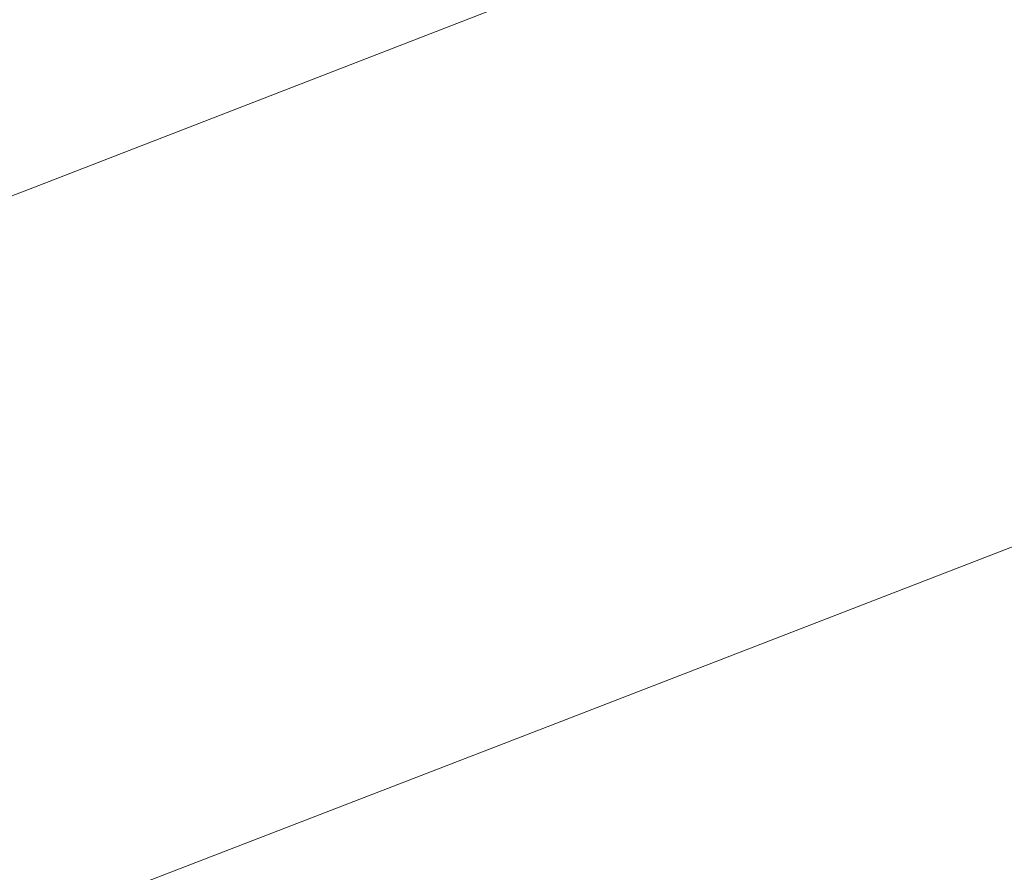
# Model space of a CAD drawing. Extents: x 1620613 to 1693141, y 557269 to 607790.
# Tile 77 of 256: x 1620782.1 to 1620783.53, y 607291.72 to 607292.96. Entities that reach past the tile are written whole.
import ezdxf

# ---------------------------------------------------------------- set-up
doc = ezdxf.new("R2010")
doc.units = 0
doc.header["$LTSCALE"] = 10
doc.header["$MEASUREMENT"] = 0
doc.linetypes.add('DGN Style 2', pattern=[7.346996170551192, 4.408197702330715, -2.938798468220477])
doc.linetypes.add('DGN Style 3', pattern=[10.28579463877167, 7.346996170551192, -2.938798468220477])
doc.layers.add('DT_X_Contour_Minor', color=136, linetype='DGN Style 3', lineweight=0)
doc.layers.add('SV_X_Top_of_Bank', color=97, linetype='DGN Style 2', lineweight=0)

# ---------------------------------------------------------------- blocks, each defined once
blk = doc.blocks.new('*U1004')
at = {"layer": 'DT_X_Contour_Minor', "transparency": 33554559, "flags": 128}
for points, elevation in [([(-12.97496903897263, 53.37573901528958), (-18.23852390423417, 49.62931276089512), (-19.27099995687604, 48.89497000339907), (-20.11261888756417, 48.29755298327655), (-20.76338069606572, 47.83706170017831), (-21.22328538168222, 47.51349615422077), (-22.19522171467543, 46.83322234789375), (-22.74166912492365, 46.39068553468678), (-23.65205910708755, 45.57328044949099), (-24.92639166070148, 44.38100709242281), (-26.56466678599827, 42.81386546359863), (-31.41865721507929, 38.13499675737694), (-33.06481164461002, 36.56212443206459), (-34.36278211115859, 35.35265898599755), (-35.31256861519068, 34.50660041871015), (-35.91417115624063, 34.02394873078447), (-37.05419931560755, 33.22142006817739), (-37.44686802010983, 32.9528959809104), (-37.76985301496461, 32.7492202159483), (-38.02315429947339, 32.6103927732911), (-38.20677187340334, 32.53641365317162), (-38.60350712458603, 32.42560042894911), (-38.78020298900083, 32.35138943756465), (-39.0127391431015, 32.21186638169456), (-39.30111558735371, 32.00703126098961), (-39.64533232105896, 31.73688407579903), (-40.63769733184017, 30.92940882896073), (-41.02660875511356, 30.65951587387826), (-41.44906926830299, 30.45544344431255), (-41.90507887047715, 30.31719153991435), (-42.39463756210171, 30.24476016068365), (-43.74485952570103, 30.13937051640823), (-44.25464801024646, 30.10434035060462), (-44.7713469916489, 30.07829208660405), (-45.2949564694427, 30.06122572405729), (-45.82547644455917, 30.05314126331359), (-48.31736081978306, 30.03637154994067), (-50.71730723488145, 29.00671070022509), (-51.34218582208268, 28.73839608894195), (-52.18827312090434, 28.37473547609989), (-53.25556913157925, 27.91572886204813), (-54.54407385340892, 27.36137624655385), (-58.27503139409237, 25.75597460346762), (-59.63144519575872, 25.16984402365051), (-60.90246844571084, 24.61550351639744), (-62.08810114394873, 24.09295308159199), (-63.18834329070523, 23.60219271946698), (-66.00846827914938, 22.33588518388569), (-67.12218662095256, 21.83661336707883), (-68.34824790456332, 21.28852856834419), (-69.68665212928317, 20.6916307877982), (-71.13739929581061, 20.04592002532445), (-75.15584899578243, 18.25894068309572), (-76.6348157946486, 17.60056028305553), (-78.05787891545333, 16.96565358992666), (-79.42503835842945, 16.35422060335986), (-80.73629412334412, 15.7662613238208), (-84.15843792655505, 14.22966818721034), (-85.416614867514, 13.66403341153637), (-86.62453783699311, 13.11957393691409), (-87.78220683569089, 12.59628976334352), (-88.88962186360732, 12.09418089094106), (-91.77572330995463, 10.78345763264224), (-92.85674899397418, 10.29300645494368), (-93.93524996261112, 9.804695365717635), (-95.01122621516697, 9.31852436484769), (-96.08467775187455, 8.83449345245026), (-98.94384889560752, 7.546597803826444), (-99.9229301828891, 7.105634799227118), (-100.7157956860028, 6.74866752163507), (-101.32244540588, 6.475695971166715), (-101.7428793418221, 6.286720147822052), (-102.6157487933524, 5.894778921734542), (-102.9645121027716, 5.736403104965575), (-103.3561499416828, 5.555231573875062), (-103.7906623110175, 5.351264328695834), (-104.2680492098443, 5.124501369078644), (-105.5982469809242, 4.489405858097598), (-106.0508482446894, 4.273533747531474), (-106.4110037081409, 4.102239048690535), (-106.6787133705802, 3.975521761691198), (-106.8539772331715, 3.893381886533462), (-107.1980864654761, 3.7337787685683), (-107.3863440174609, 3.647221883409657), (-107.6930347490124, 3.507253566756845), (-108.1181586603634, 3.313873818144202), (-108.661715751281, 3.067082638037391), (-110.7965216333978, 2.098481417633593), (-111.1732024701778, 1.927646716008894), (-111.399154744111, 1.825253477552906), (-111.4743784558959, 1.791301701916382), (-111.4740036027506, 1.792018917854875), (-111.47424429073, 1.79208132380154), (-111.4752474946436, 1.791730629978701), (-111.4770132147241, 1.790966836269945), (-111.4898997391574, 1.784883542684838), (-111.4918796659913, 1.783998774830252), (-111.4932398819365, 1.783446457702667), (-111.4939803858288, 1.783226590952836), (-111.4951287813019, 1.783083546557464), (-111.4958629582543, 1.782857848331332), (-111.4972041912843, 1.782288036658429), (-111.4991524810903, 1.781374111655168), (-111.5017078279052, 1.780116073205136), (-111.5093314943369, 1.776302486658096), (-111.5127833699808, 1.774572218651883), (-111.5174212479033, 1.772241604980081), (-111.523245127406, 1.76931064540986), (-111.5302550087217, 1.765779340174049), (-111.5657351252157, 1.747899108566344), (-111.6409026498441, 1.582705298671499), (-111.7199048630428, 1.406909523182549), (-111.9246968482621, 0.9503195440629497), (-112.2552786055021, 0.2129353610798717), (-112.7116501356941, -0.8052430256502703), (-114.0963605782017, -3.894777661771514), (-114.6758191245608, -5.047626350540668), (-115.3756619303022, -6.189021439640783), (-116.1958889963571, -7.318962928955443), (-117.13650032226, -8.43745081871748), (-119.8053095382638, -11.40481372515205), (-120.6890922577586, -12.38773940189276), (-121.3388335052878, -13.11099425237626), (-121.7545332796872, -13.57457827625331), (-121.936191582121, -13.77849147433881), (-122.1085584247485, -13.97603223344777), (-122.1659047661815, -14.04122878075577), (-122.208668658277, -14.08866285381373), (-122.2368501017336, -14.11833445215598), (-122.2504490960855, -14.13024357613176), (-122.2672698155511, -14.13831794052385), (-122.5394817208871, -14.30356690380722), (-123.3435018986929, -14.79325802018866), (-124.6793303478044, -15.60739128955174), (-126.5469670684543, -16.74596671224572), (-132.2364093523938, -20.21475737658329), (-134.105265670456, -21.35392835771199), (-135.4447529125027, -22.1698483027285), (-136.2548710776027, -22.6625172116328), (-136.535620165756, -22.83193508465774), (-136.5784589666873, -22.85271469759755), (-136.9735989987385, -23.04533367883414), (-138.1268899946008, -23.60760591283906), (-140.0383319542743, -24.53953139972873), (-142.7079248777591, -25.84111013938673), (-150.8377072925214, -29.80485778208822), (-153.553987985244, -31.12529474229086), (-155.6054932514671, -32.11379489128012), (-156.9922230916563, -32.77035822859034), (-157.7141775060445, -33.09498475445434), (-158.7530220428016, -33.51807307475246), (-159.1169006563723, -33.66791115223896), (-159.429403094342, -33.80010914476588), (-159.6905293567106, -33.914667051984), (-159.900279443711, -34.01158487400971), (-160.3911114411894, -34.24651228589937), (-160.6043641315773, -34.31711445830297), (-160.875998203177, -34.35272541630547), (-161.2060136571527, -34.35334516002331), (-161.5944104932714, -34.31897368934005), (-162.7079772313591, -34.18066148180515), (-163.2592593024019, -34.23995228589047), (-164.0779304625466, -34.5215588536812), (-165.1639907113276, -35.02548118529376), (-166.5174400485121, -35.75171928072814), (-170.4831570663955, -37.98477522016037), (-171.9733739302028, -38.79770512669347), (-173.4697367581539, -39.56170289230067), (-174.9722455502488, -40.27676851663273), (-176.4809003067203, -40.94290199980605), (-180.5121742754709, -42.65401510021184), (-181.9454305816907, -43.25916436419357), (-183.2217440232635, -43.79127733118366), (-184.3411146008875, -44.25035400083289), (-185.3035423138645, -44.63639437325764), (-187.6607590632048, -45.56845363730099), (-188.439663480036, -45.87757573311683), (-189.0084641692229, -46.10589757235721), (-189.3671611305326, -46.25341915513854), (-189.5157543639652, -46.32014048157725), (-189.6318646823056, -46.39033034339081), (-189.947246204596, -46.58210706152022), (-190.8063080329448, -47.10479481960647), (-192.2090501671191, -47.95839361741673), (-194.1554726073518, -49.14290345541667), (-200.070839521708, -52.74281107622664), (-202.0672929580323, -53.95756140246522), (-203.620128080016, -54.90188166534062), (-204.7293448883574, -55.57577186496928), (-205.3949433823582, -55.97923200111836), (-206.5783816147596, -56.69455228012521), (-207.1627002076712, -57.0351443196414), (-208.0280773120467, -57.52043022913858), (-209.1745129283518, -58.15041000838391), (-210.602007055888, -58.92508365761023), (-217.9194495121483, -62.87784638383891), (-219.0398206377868, -63.30538070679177), (-219.2505596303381, -63.38580907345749), (-219.4026175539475, -63.44386517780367), (-219.4959944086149, -63.4795490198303), (-219.5306901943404, -63.49286059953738), (-219.5449708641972, -63.49852846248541), (-219.9455073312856, -63.65250679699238), (-221.1364062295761, -64.11019090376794), (-223.1176675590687, -64.87158078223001), (-225.8892913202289, -65.93667643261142), (-234.3341045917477, -69.18187252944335), (-237.1589949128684, -70.26825595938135), (-239.3000559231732, -71.09350917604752), (-240.7572876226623, -71.65763217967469), (-241.5306900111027, -71.96062497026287), (-242.6813239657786, -72.4204321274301), (-243.1614611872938, -72.6108825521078), (-243.7388973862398, -72.8373784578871), (-244.4136325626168, -73.09991984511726), (-245.1856667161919, -73.39850671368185), (-247.3741564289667, -74.24279900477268), (-248.1301286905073, -74.5302451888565), (-248.7566781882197, -74.75936452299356), (-249.2538049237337, -74.9301570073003), (-249.621508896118, -75.04262264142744), (-250.4294891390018, -75.2647618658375), (-250.7628191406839, -75.3474297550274), (-251.1568239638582, -75.42882900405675), (-251.6115036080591, -75.50895961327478), (-252.1268580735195, -75.58782158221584), (-253.5820364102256, -75.79642864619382), (-253.8311110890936, -75.9429288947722), (-253.486951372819, -76.22597434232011), (-252.5495572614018, -76.64556498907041), (-251.0189287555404, -77.20170083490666), (-246.146273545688, -78.86679002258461), (-244.4649413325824, -79.35867311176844), (-243.0754360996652, -79.58550548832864), (-241.9777578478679, -79.54728715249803), (-241.1719065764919, -79.2440181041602), (-239.4120724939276, -78.08189969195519), (-238.3887614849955, -77.9497620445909), (-236.63870402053, -78.42493791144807), (-234.1619001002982, -79.50742729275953), (-230.958349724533, -81.19723018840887), (-221.4465534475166, -86.51312259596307), (-218.2689537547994, -88.2483904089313), (-215.870001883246, -89.46727454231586), (-214.2496978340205, -90.16977499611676), (-213.4080416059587, -90.35589177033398), (-212.2018220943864, -90.16369159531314), (-211.7173712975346, -90.05016763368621), (-211.1686835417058, -89.85374587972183), (-210.5557588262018, -89.5744263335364), (-209.8785971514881, -89.2122089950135), (-207.9871834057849, -88.13576570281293), (-207.2598276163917, -87.73568616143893), (-206.4963205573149, -87.3427800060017), (-205.6966622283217, -86.95704723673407), (-204.8608526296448, -86.57848785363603), (-202.5838253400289, -85.5785606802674), (-201.6978803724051, -85.19815493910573), (-200.7478159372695, -84.80688309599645), (-199.7336320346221, -84.40474515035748), (-198.6553286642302, -83.99174110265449), (-195.6943603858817, -82.8759088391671), (-194.6341527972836, -82.46128209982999), (-193.6742562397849, -82.05427607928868), (-192.8146707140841, -81.65489077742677), (-192.0553962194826, -81.26312619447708), (-190.164412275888, -80.22858159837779), (-189.4299198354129, -79.8490462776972), (-188.6446804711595, -79.48634876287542), (-187.8086941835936, -79.14048905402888), (-186.9219609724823, -78.81146715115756), (-184.489676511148, -77.95652581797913), (-183.6682467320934, -77.66674950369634), (-183.0281707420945, -77.43862656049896), (-182.5694485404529, -77.27215698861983), (-182.2920801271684, -77.16734078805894), (-181.7942360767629, -76.97003541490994), (-181.4727164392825, -76.8460657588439), (-180.8815405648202, -76.62213582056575), (-180.020708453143, -76.29824559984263), (-178.8902201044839, -75.87439509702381), (-175.5160428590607, -74.6108467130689), (-174.1374128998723, -74.0889399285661), (-172.5321559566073, -73.47088086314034), (-170.7002720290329, -72.75666951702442), (-168.6417611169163, -71.9463058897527), (-162.8502293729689, -69.65713317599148), (-160.9177755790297, -68.89397842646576), (-159.4640630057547, -68.32139371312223), (-158.4890916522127, -67.93937903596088), (-157.9928615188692, -67.74793439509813), (-157.3079027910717, -67.49150873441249), (-156.9997807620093, -67.3549183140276), (-156.5891337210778, -67.13746629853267), (-156.0759616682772, -66.83915268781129), (-155.4602646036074, -66.45997748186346), (-153.681705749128, -65.34102813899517), (-152.9905622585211, -64.92661636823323), (-152.2510509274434, -64.52259306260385), (-151.4631717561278, -64.12895822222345), (-150.6269247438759, -63.74571184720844), (-148.3324422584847, -62.73757280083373), (-147.3215041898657, -62.30315822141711), (-146.0095518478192, -61.75601876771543), (-144.396585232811, -61.09615443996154), (-142.4826043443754, -60.32356523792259), (-136.9773029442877, -58.1130275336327), (-135.0877443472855, -57.36494984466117), (-133.5480446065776, -56.7786200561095), (-132.3582037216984, -56.35403816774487), (-131.5182216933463, -56.09120417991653), (-129.7447480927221, -55.60597741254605), (-129.1324703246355, -55.42479296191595), (-128.6257422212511, -55.24515968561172), (-128.2245637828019, -55.06707758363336), (-127.9289350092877, -54.89054665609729), (-127.281324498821, -54.42186574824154), (-127.0331768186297, -54.27186610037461), (-126.774441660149, -54.17337783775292), (-126.5051190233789, -54.12640096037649), (-126.2252089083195, -54.1309354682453), (-125.4646652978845, -54.21170933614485), (-125.184771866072, -54.25412879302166), (-124.9154992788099, -54.32080676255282), (-124.6568475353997, -54.41174324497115), (-124.4088166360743, -54.52693824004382), (-123.2761210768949, -55.12111808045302), (-120.9683138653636, -54.07985642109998), (-120.5213954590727, -53.87953848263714), (-120.1697004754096, -53.72483966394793), (-119.9132289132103, -53.61575996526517), (-119.7519807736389, -53.55229938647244), (-119.448950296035, -53.44389666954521), (-119.3324112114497, -53.39908423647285), (-119.2100668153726, -53.34594897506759), (-119.0819171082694, -53.28449088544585), (-118.9479620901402, -53.21470996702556), (-118.5830082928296, -53.01753041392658), (-118.4615150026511, -52.95206241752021), (-118.3707504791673, -52.90354309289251), (-118.310714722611, -52.87197244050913), (-118.2814077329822, -52.85735045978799), (-118.2442274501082, -52.84095674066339), (-118.2223975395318, -52.83138939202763), (-118.1847930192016, -52.81498263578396), (-118.1314138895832, -52.79173647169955), (-118.0622601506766, -52.76165089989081), (-117.8568173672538, -52.67230349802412), (-117.7893088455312, -52.64283211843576), (-117.7408653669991, -52.62142853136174), (-117.7114869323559, -52.60809273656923), (-117.7011735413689, -52.60282473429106), (-117.6990912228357, -52.59953378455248), (-117.6219161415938, -52.56608089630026), (-117.3919526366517, -52.46819044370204), (-117.0092007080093, -52.30586242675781), (-116.4736603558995, -52.07909684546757), (-114.8418348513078, -51.38847187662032), (-114.2584243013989, -51.13975300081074), (-113.7320617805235, -50.91156510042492), (-113.2627472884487, -50.70390817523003), (-112.8504808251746, -50.51678222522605), (-111.827167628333, -50.04515432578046), (-111.4299765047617, -49.86301165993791), (-111.0058880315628, -49.67030458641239), (-110.554902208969, -49.46703310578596), (-110.0770190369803, -49.25319721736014), (-108.7668007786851, -48.66888230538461), (-108.1837557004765, -48.40975003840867), (-107.4172841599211, -48.07058942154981), (-106.4673861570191, -47.65140045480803), (-105.3340616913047, -47.1521831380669), (-102.0672944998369, -45.7142324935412), (-100.8118101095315, -45.16053824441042), (-99.49543233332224, -44.57791848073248), (-98.11816117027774, -43.96637320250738), (-96.6799966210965, -43.32590240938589), (-92.76369997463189, -41.5794129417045), (-91.26805140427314, -40.91111520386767), (-89.7183281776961, -40.21608909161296), (-88.11453029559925, -39.49433460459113), (-86.45665775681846, -38.74585174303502), (-81.96356477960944, -36.71425961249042), (-80.376238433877, -35.99667696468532), (-78.98407913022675, -35.36762311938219), (-77.78708686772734, -34.82709807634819), (-76.78526164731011, -34.37510183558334), (-74.37395044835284, -33.28781693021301), (-73.40075753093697, -32.84989111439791), (-72.28966217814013, -32.35157734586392), (-71.0406643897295, -31.79287562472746), (-69.65376416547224, -31.17378595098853), (-65.77149365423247, -29.44236288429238), (-64.39948722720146, -28.82964148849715), (-63.19517082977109, -28.29004460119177), (-62.15854446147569, -27.82357222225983), (-61.28960812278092, -27.43022435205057), (-59.19603125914, -26.4787960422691), (-58.48592494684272, -26.15550063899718), (-57.92578865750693, -25.89918566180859), (-57.5156223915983, -25.70985111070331), (-57.25542614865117, -25.58749698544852), (-56.76152953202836, -25.35052655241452), (-56.57630622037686, -25.26119396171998), (-56.39105874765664, -25.1709240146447), (-56.20578711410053, -25.07971671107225), (-56.02049131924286, -24.98757205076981), (-55.52633698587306, -24.74060314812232), (-55.30042485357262, -24.63030785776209), (-54.99330420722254, -24.48464866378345), (-54.60497504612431, -24.30362556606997), (-54.13543737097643, -24.08723856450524), (-52.77505888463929, -23.46305468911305), (-52.32862941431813, -23.25845270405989), (-52.00962486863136, -23.11278465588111), (-51.81804524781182, -23.02605054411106), (-51.75389055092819, -22.99825036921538), (-51.7527112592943, -23.00269515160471), (-51.74679713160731, -23.0014682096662), (-51.72993921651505, -22.99445379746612), (-51.70213751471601, -22.98165191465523), (-51.66339202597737, -22.96306256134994), (-51.54547900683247, -22.90577432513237), (-51.4807063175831, -22.87435065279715), (-51.37482301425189, -22.82304581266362), (-51.22782909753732, -22.75185980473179), (-51.03972456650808, -22.66079262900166), (-50.06597865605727, -22.18942308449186), (-49.91738080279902, -19.29318748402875), (-49.7747274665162, -18.57272255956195), (-49.41045225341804, -17.65257161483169), (-48.82455516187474, -16.53273464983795), (-48.01703619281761, -15.21321166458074), (-45.56815643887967, -11.42823567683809), (-44.5813649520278, -10.10869638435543), (-43.4576503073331, -8.988810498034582), (-42.19701250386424, -8.068578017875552), (-40.79945154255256, -7.347998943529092), (-36.8900581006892, -5.692659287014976), (-35.57871418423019, -5.137401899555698), (-34.57672751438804, -4.713134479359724), (-33.88409809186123, -4.419857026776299), (-33.50082591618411, -4.257569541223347), (-32.89124311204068, -3.999456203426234), (-32.47245559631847, -3.751525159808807), (-31.67328015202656, -3.201317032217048), (-30.49371677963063, -2.348831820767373), (-28.93376547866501, -1.194069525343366), (-24.26671143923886, 2.288332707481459), (-22.57535403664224, 3.526794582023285), (-21.00157235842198, 4.630378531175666), (-19.54536640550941, 5.599084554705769), (-18.20673617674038, 6.432912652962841), (-14.79382320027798, 8.476617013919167), (-13.65435439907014, 9.162094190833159), (-12.79563272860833, 9.68574745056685), (-12.21765818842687, 10.04757679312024), (-11.9204307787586, 10.24758221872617), (-11.50215386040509, 10.5651647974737), (-11.15945073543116, 10.78888552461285), (-10.4450490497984, 11.22186077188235), (-9.358948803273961, 11.86409053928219), (-7.901149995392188, 12.71557482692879), (-3.518088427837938, 15.26520562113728), (-1.963884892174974, 16.17127600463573), (-0.5885704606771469, 16.97726405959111), (0.6078548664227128, 17.683169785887), (1.625391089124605, 18.28899318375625), (4.100302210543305, 19.77107914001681), (5.143483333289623, 20.40318336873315), (6.416843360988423, 21.18793158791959), (7.920382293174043, 22.12532379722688), (9.654100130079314, 23.21535999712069), (14.58425290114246, 26.32564851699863), (16.28994077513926, 27.41252801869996), (17.70938981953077, 28.34045013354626), (18.84260003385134, 29.10941486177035), (19.68957141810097, 29.71942220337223), (21.56651000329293, 31.13416526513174), (22.22825845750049, 31.49463311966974), (22.80579988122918, 31.51497938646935), (23.29913427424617, 31.19520406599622), (23.70826163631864, 30.5353071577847), (25.42103958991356, 26.66217121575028)], -0.1999585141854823), ([(-15.21616715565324, 53.13950447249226), (-19.81874134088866, 49.86354265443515), (-20.72156229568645, 49.22141635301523), (-21.45749336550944, 48.69902108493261), (-22.02653455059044, 48.29635685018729), (-22.42868585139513, 48.01342364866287), (-23.27856947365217, 47.41857648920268), (-23.80416834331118, 46.98556298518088), (-24.74355223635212, 46.13265784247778), (-26.09672115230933, 44.85986106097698), (-27.86367509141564, 43.16717264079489), (-33.12726562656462, 38.09348133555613), (-34.87997650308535, 36.41065848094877), (-36.19041623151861, 35.16745839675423), (-37.05858481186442, 34.36388108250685), (-37.48448224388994, 33.99992653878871), (-38.03051386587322, 33.61554478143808), (-38.21858775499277, 33.48693160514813), (-38.37328570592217, 33.38937839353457), (-38.49460771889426, 33.32288514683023), (-38.5825537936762, 33.28745186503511), (-38.77257540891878, 33.23437640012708), (-38.88521126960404, 33.17604471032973), (-39.08060264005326, 33.04085623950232), (-39.3587495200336, 32.82881098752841), (-39.71965190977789, 32.53990895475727), (-40.79239896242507, 31.66702782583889), (-41.21281239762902, 31.37527341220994), (-41.66949241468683, 31.15467101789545), (-42.16243901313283, 31.00522064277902), (-42.6916521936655, 30.92692228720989), (-44.15124278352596, 30.8129960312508), (-44.65910627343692, 30.77541925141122), (-45.08800380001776, 30.74813360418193), (-45.43793536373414, 30.73113908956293), (-45.7089009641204, 30.72443570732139), (-46.78915318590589, 30.71716589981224), (-50.25550565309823, 29.22997960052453), (-51.06818505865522, 28.88110715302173), (-52.02064364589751, 28.47185536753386), (-53.11288141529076, 28.00222424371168), (-54.34489836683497, 27.47221378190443), (-57.81664914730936, 25.97834676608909), (-59.108489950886, 25.4196177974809), (-60.38019927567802, 24.86383115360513), (-61.63177712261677, 24.31098683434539), (-62.86322349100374, 23.76108483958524), (-66.12023850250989, 22.29860262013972), (-67.36429721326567, 21.74074830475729), (-68.65371208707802, 21.16404702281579), (-69.9884831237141, 20.56849877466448), (-71.36861032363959, 19.95410356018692), (-75.10942440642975, 18.29058703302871), (-76.51567851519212, 17.66446206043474), (-77.92883027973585, 17.03372453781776), (-79.34887969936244, 16.39837446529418), (-80.77582677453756, 15.75841184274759), (-84.59021584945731, 14.04569478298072), (-85.96780275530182, 13.42649090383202), (-87.23977166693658, 12.8534170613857), (-88.40612258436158, 12.32647325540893), (-89.46685550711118, 11.84565948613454), (-92.15465264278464, 10.62499615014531), (-93.16140094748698, 10.16824392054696), (-94.16579800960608, 9.713484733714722), (-95.16784382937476, 9.260718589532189), (-96.16753840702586, 8.809945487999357), (-98.83025562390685, 7.610541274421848), (-99.75191201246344, 7.19545492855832), (-100.5198432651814, 6.84974905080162), (-101.1340493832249, 6.573423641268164), (-101.5945303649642, 6.366478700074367), (-102.6175128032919, 5.907132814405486), (-103.011255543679, 5.728681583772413), (-103.425246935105, 5.537837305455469), (-103.8594869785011, 5.334599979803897), (-104.3139756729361, 5.1189696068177), (-105.5529437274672, 4.527431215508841), (-105.9805033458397, 4.32358178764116), (-106.3339561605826, 4.1556872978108), (-106.613302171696, 4.023747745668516), (-106.818541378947, 3.927763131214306), (-107.2670368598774, 3.719744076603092), (-107.4843943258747, 3.619638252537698), (-107.8000951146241, 3.475335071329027), (-108.2141392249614, 3.286834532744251), (-108.7265266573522, 3.054136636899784), (-110.2240175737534, 2.374679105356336), (-110.7152033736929, 2.152073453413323), (-111.0656425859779, 1.993849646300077), (-111.2753352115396, 1.900007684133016), (-111.3442812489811, 1.870547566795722), (-111.3404752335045, 1.87782971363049), (-111.3429190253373, 1.878463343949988), (-111.3531049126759, 1.874902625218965), (-111.371032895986, 1.867147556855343), (-111.3967029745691, 1.855198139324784), (-111.4754793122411, 1.817740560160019), (-111.5018743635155, 1.805381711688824), (-111.5219772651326, 1.796398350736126), (-111.5357880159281, 1.79079047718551), (-111.5433066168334, 1.788558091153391), (-111.5549666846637, 1.787105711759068), (-111.5624210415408, 1.784814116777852), (-111.5760390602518, 1.779028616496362), (-111.5958207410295, 1.769749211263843), (-111.6217660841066, 1.756975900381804), (-111.6991718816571, 1.718255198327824), (-111.7342200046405, 1.700687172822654), (-111.7813100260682, 1.677023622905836), (-111.8404419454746, 1.647264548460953), (-111.9116157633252, 1.611409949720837), (-112.2718580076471, 1.429865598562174), (-113.0350606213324, -0.2474059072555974), (-113.2177541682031, -0.6502334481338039), (-113.4387479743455, -1.13988542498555), (-113.6980420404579, -1.716361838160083), (-113.9956363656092, -2.379662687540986), (-114.8402882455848, -4.264230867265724), (-115.2146300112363, -4.99066763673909), (-115.7041663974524, -5.756551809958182), (-116.3088974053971, -6.561883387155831), (-117.0288230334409, -7.406662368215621), (-120.6572634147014, -11.44100822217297), (-121.7109238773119, -12.4702595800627), (-121.9242665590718, -12.67251216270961), (-122.1127258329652, -12.838162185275), (-122.2763016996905, -12.96720964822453), (-122.4149941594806, -13.0596545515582), (-122.7516628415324, -13.25737088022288), (-123.1181484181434, -13.47519358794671), (-123.9651036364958, -13.98037446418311), (-125.2925284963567, -14.77291350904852), (-127.1004229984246, -15.85281072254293), (-132.5621011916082, -19.11568085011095), (-134.3564604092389, -20.18775530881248), (-135.643279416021, -20.95682608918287), (-136.4225582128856, -21.4228931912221), (-136.6942967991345, -21.5859566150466), (-136.7422127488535, -21.61678750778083), (-136.7928334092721, -21.64935871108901), (-136.9087584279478, -21.72394915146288), (-137.0899878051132, -21.84055882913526), (-137.3365215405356, -21.99918774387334), (-138.0810173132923, -22.47822383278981), (-138.3978712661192, -22.6746115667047), (-138.790061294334, -22.90449770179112), (-139.2575873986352, -23.16788223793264), (-139.8004495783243, -23.46476517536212), (-142.5095905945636, -24.92838181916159), (-153.1870326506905, -30.13426355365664), (-155.2248335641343, -31.12493864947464), (-156.7621897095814, -31.86587176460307), (-157.7991010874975, -32.35706289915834), (-158.3355676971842, -32.59851205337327), (-159.0988856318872, -32.90938715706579), (-159.3740378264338, -33.02320973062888), (-159.6270059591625, -33.13152112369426), (-159.8577900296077, -33.23432133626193), (-160.0663900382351, -33.33161036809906), (-160.5930779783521, -33.58369954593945), (-160.8051329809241, -33.66154300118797), (-161.0462820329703, -33.70600648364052), (-161.3165251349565, -33.71708999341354), (-161.615862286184, -33.69479353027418), (-162.4528867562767, -33.59082966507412), (-162.9269289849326, -33.66899306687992), (-163.721287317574, -33.98145617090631), (-164.8359617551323, -34.52821897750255), (-166.2709522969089, -35.30928148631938), (-170.5246818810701, -37.7045144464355), (-172.1231266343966, -38.57648387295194), (-173.7281637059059, -39.39596743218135), (-175.339793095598, -40.16296512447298), (-176.9580148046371, -40.87747694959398), (-181.2820624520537, -42.71286066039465), (-182.7909117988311, -43.35069092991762), (-184.0744241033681, -43.88764395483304), (-185.1325993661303, -44.32371973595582), (-185.9654375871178, -44.65891827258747), (-187.8858901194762, -45.41827804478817), (-188.520472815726, -45.67012349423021), (-188.9838815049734, -45.85614001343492), (-189.2761161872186, -45.97632760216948), (-189.3971768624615, -46.0306862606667), (-189.4917733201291, -46.08787077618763), (-189.8211518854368, -46.28819430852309), (-190.7383402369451, -46.84627651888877), (-192.2433383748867, -47.76211740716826), (-194.3361462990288, -49.03571697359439), (-200.7007138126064, -52.90899405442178), (-202.8180694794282, -54.19743101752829), (-204.3967108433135, -55.15778409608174), (-205.4366379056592, -55.79005328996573), (-205.9378506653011, -56.09423859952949), (-206.5561322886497, -56.46795424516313), (-206.8614067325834, -56.64589492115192), (-207.3135188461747, -56.89943021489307), (-207.912468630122, -57.22856012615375), (-208.6582560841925, -57.63328465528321), (-212.4812187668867, -59.69838656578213), (-217.9525532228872, -61.78625121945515), (-218.9816974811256, -62.17902329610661), (-219.7242726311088, -62.46254038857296), (-220.1802786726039, -62.63680249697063), (-220.3497156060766, -62.70180962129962), (-220.4194552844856, -62.72948864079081), (-220.8007980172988, -62.87632058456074), (-221.8925214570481, -63.29605715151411), (-223.6946256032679, -63.98869834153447), (-226.2071104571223, -64.95424415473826), (-233.8542443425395, -67.8929058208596), (-236.4554405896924, -68.89391066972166), (-238.5236789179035, -69.69292896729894), (-240.0589593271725, -70.28996071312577), (-241.0612818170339, -70.68500590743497), (-243.0235312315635, -71.46914435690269), (-243.7578034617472, -71.7613185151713), (-244.4889330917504, -72.04973715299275), (-245.2169201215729, -72.33440027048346), (-245.9417645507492, -72.61530786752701), (-247.8704928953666, -73.35938743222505), (-248.5630352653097, -73.6199460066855), (-249.1941161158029, -73.8435620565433), (-249.7637354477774, -74.0302355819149), (-250.271893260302, -74.17996658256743), (-251.5450320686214, -74.52999255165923), (-252.0702619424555, -74.6602527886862), (-252.691097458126, -74.78851402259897), (-253.4075386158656, -74.91477625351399), (-254.2195854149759, -75.03903948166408), (-256.5125177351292, -75.36774275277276), (-256.9049860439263, -75.59858398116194), (-256.3626917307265, -76.04458021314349), (-254.8856347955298, -76.705731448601), (-252.4738152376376, -77.58203768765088), (-244.7959462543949, -80.20572766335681), (-242.204642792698, -81.01907846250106), (-240.1891341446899, -81.49136337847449), (-238.7494203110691, -81.62258241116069), (-237.8855012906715, -81.41273556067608), (-236.3494436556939, -80.39838944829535), (-235.4562545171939, -80.28305411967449), (-233.928730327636, -80.69780771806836), (-231.7668710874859, -81.64265024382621), (-228.9706767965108, -83.11758169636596), (-220.6683786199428, -87.75751747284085), (-217.8834685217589, -89.27032145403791), (-215.7554618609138, -90.32878156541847), (-214.2843586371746, -90.93289780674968), (-213.4701588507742, -91.08267017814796), (-212.174830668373, -90.87627134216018), (-211.6545913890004, -90.75436087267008), (-211.0653696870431, -90.54342859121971), (-210.4071655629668, -90.2434744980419), (-209.6799790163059, -89.85449859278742), (-207.6488383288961, -88.69853376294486), (-206.8963358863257, -88.28145190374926), (-206.1621840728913, -87.89717994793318), (-205.4463828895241, -87.54571789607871), (-204.7489323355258, -87.22706574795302), (-202.9135316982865, -86.42107322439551), (-202.161806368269, -86.10027413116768), (-201.2831808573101, -85.74237124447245), (-200.277655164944, -85.347364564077), (-199.1452292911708, -84.91525409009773), (-195.9562267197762, -83.71348776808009), (-194.8143689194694, -83.26692920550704), (-193.7805474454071, -82.82857825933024), (-192.8547622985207, -82.39843492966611), (-192.0370134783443, -81.97649921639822), (-190.0003983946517, -80.86228080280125), (-189.2093401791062, -80.45351616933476), (-188.3636268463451, -80.06288607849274), (-187.4632583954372, -79.69039053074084), (-186.5082348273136, -79.33602952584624), (-183.88863182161, -78.41524623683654), (-183.0039409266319, -78.10315325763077), (-182.3145704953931, -77.85746178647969), (-181.8205205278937, -77.67817182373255), (-181.5217910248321, -77.56528336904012), (-180.9856063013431, -77.35278283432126), (-180.6732185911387, -77.23195806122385), (-180.1381940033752, -77.02885914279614), (-179.3805325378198, -76.74348607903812), (-178.4002341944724, -76.37583887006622), (-175.4892561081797, -75.28574745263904), (-174.2415284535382, -74.81242216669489), (-172.6815790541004, -74.21001487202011), (-170.8094079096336, -73.47852556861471), (-168.6250150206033, -72.6179542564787), (-162.3836716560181, -70.15098807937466), (-160.3075015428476, -69.33094668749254), (-158.7599987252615, -68.72104714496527), (-157.7411632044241, -68.32128945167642), (-157.2509949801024, -68.131673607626), (-156.6487694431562, -67.906220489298), (-156.3778641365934, -67.78612823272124), (-156.0168173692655, -67.59494130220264), (-155.5656291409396, -67.33265969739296), (-155.0242994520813, -66.99928341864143), (-153.4605650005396, -66.01548710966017), (-152.8529017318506, -65.65113033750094), (-152.2027127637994, -65.29590725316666), (-151.5099980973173, -64.94981785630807), (-150.7747577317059, -64.61286214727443), (-148.7574158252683, -63.72649183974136), (-147.8165163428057, -63.32364140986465), (-146.5068243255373, -62.77986785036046), (-144.8283397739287, -62.09517116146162), (-142.7810626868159, -61.26955134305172), (-136.8299337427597, -58.88000098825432), (-134.7873558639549, -58.07134284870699), (-133.1229689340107, -57.4375311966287), (-131.8367729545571, -56.97856603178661), (-130.9287679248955, -56.69444735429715), (-129.0116757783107, -56.16992619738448), (-128.3709055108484, -55.98933264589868), (-127.8864138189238, -55.84094285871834), (-127.5582007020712, -55.72475683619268), (-127.3862661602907, -55.64077457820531), (-127.1361454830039, -55.45976024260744), (-127.0158877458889, -55.40442056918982), (-126.8427050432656, -55.37416230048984), (-126.6165973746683, -55.36898543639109), (-126.3375647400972, -55.38888997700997), (-125.5229110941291, -55.47541062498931), (-125.2490449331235, -55.50724031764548), (-125.0384366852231, -55.53783890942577), (-124.8910863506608, -55.56720640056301), (-124.8069939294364, -55.59534279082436), (-124.5621644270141, -55.72377337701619), (-121.6953630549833, -54.43029862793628), (-121.1401926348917, -54.18145993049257), (-120.7033105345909, -53.98929015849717), (-120.3847167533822, -53.85378931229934), (-120.1844112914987, -53.77495739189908), (-119.8079811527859, -53.64029750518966), (-119.6632141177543, -53.58463066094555), (-119.5112356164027, -53.51862504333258), (-119.3520456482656, -53.44228065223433), (-119.1856442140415, -53.35559748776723), (-118.732291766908, -53.11065735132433), (-118.5813705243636, -53.02933177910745), (-118.4686211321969, -52.96906016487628), (-118.394043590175, -52.92984250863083), (-118.3576378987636, -52.91167881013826), (-118.3114518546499, -52.8913142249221), (-118.2843343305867, -52.87942948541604), (-118.2376212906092, -52.8590487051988), (-118.1713127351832, -52.8301718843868), (-118.0854086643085, -52.79279902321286), (-117.8302037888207, -52.68181000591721), (-117.7463434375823, -52.64520010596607), (-117.6861660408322, -52.61861216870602), (-117.6496715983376, -52.60204619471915), (-117.6368601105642, -52.59550218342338), (-117.634273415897, -52.59141410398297), (-117.5621176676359, -52.55989399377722), (-117.3475904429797, -52.4683997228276), (-116.9906917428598, -52.31693129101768), (-116.4914215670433, -52.10548869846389), (-114.970205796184, -51.46167623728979), (-114.4185916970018, -51.22624495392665), (-113.9046612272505, -51.00281044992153), (-113.4284143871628, -50.79137272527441), (-112.9898511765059, -50.59193177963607), (-111.8705941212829, -50.07608496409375), (-111.4361631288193, -49.87686495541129), (-110.9723129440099, -49.66609004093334), (-110.479043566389, -49.44376022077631), (-109.9563549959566, -49.20987549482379), (-108.5232932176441, -48.57077635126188), (-107.9104807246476, -48.29830772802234), (-107.1468395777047, -47.96022621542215), (-106.2323697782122, -47.55653181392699), (-105.1670713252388, -47.08722452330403), (-102.1251705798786, -45.74825456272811), (-100.9267181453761, -45.21956756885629), (-99.6127864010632, -44.63773405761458), (-98.18337534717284, -44.00275402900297), (-96.63848498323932, -43.31462748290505), (-92.36480493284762, -41.40876133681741), (-90.7662950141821, -40.69468151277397), (-89.1760252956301, -39.98184164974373), (-87.59399577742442, -39.27024174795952), (-86.02020645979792, -38.55988180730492), (-81.83442187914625, -36.66724191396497), (-80.35566188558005, -35.99873885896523), (-79.05872034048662, -35.41270961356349), (-77.94359724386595, -34.90915417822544), (-77.01029259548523, -34.48807255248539), (-74.76390479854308, -33.47515329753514), (-73.82803864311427, -33.05414123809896), (-72.70523102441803, -32.55079450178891), (-71.39548194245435, -31.96511308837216), (-69.89879139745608, -31.29709699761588), (-65.65836132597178, -29.40594118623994), (-64.17550338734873, -28.7438384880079), (-62.90725212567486, -28.17589725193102), (-61.85360754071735, -27.70211747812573), (-61.01456963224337, -27.32249916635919), (-59.06327744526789, -26.43573228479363), (-58.40143171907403, -26.13440883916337), (-57.87936368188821, -25.89551366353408), (-57.49707333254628, -25.71904675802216), (-57.25456067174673, -25.60500812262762), (-56.79423049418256, -25.38414278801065), (-56.61580828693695, -25.29798916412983), (-56.42578929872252, -25.20517729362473), (-56.2241735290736, -25.1057071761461), (-56.01096097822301, -24.99957881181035), (-55.42693180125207, -24.70769217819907), (-55.17584401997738, -24.58463789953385), (-54.86060255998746, -24.43439003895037), (-54.48120742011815, -24.25694859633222), (-54.03765860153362, -24.05231357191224), (-52.76932351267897, -23.47036206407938), (-52.35306644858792, -23.27972813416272), (-52.05554657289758, -23.14428997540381), (-51.8767638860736, -23.0640475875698), (-51.81671838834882, -23.03900097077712), (-51.81491331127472, -23.04580435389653), (-51.80586088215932, -23.04392634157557), (-51.78005740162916, -23.03318976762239), (-51.73750286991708, -23.01359463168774), (-51.67819728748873, -22.98514093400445), (-51.49771433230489, -22.8974529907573), (-51.39857034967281, -22.84935450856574), (-51.23650061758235, -22.77082501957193), (-51.01150513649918, -22.66186452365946), (-50.72358390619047, -22.52247302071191), (-49.23312474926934, -21.80097365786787), (-49.14244847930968, -20.03365444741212), (-49.00203839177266, -19.51154287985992), (-48.6196693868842, -18.70263069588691), (-47.99534146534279, -17.6069178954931), (-47.12905462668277, -16.22440447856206), (-44.4963445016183, -12.15530121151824), (-43.46803317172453, -10.75049285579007), (-42.35763177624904, -9.587895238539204), (-41.16514031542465, -8.667508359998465), (-39.89055878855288, -7.989332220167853), (-36.38222129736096, -6.503810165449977), (-35.20540522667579, -6.00551539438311), (-34.30621013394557, -5.624772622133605), (-33.68463601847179, -5.361581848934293), (-33.34068288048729, -5.215943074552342), (-32.79363581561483, -4.984309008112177), (-32.37782533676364, -4.731976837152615), (-31.5406792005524, -4.148705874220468), (-30.2821974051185, -3.234496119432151), (-28.60237995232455, -1.989347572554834), (-23.56108586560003, 1.772300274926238), (-21.76660683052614, 3.090607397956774), (-20.1641402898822, 4.224292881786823), (-18.75368624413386, 5.173356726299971), (-17.53524469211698, 5.937798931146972), (-14.54208387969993, 7.730149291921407), (-13.53872524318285, 8.334381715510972), (-12.77351994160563, 8.802816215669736), (-12.24646797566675, 9.1354527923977), (-11.95756934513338, 9.332291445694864), (-11.50471077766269, 9.676130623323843), (-11.13367417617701, 9.918347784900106), (-10.3602082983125, 10.38711988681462), (-9.184313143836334, 11.08244692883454), (-7.605988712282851, 12.00432891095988), (-2.860551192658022, 14.76475411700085), (-1.204194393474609, 15.72995997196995), (0.2057978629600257, 16.5552586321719), (1.369425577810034, 17.24065009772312), (2.286688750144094, 17.78613436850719), (4.404237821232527, 19.05421616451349), (5.349744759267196, 19.62845602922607), (6.598103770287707, 20.40011427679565), (8.149314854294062, 21.36919090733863), (10.00337801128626, 22.5356859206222), (15.35134919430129, 25.90956379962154), (17.17177361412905, 27.06607961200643), (18.62206848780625, 28.00521863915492), (19.70223381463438, 28.72698088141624), (20.41226959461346, 29.23136633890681), (21.81219227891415, 30.28655851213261), (22.32136375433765, 30.52013040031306), (22.79893616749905, 30.42945193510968), (23.24490951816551, 30.01452311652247), (23.6592838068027, 29.27534394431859), (25.5192993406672, 25.06925698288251)], 0.2000414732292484)]:
    blk.add_lwpolyline(points, dxfattribs=dict(at, elevation=elevation))

msp = doc.modelspace()

# ---------------------------------------------------------------- linework, layer by layer
at = {"layer": 'SV_X_Top_of_Bank', "extrusion": (0.007114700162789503, -0.05176716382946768, 0.9986338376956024), "elevation": -18855.21206843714, "flags": 128}
msp.add_lwpolyline([(1688341.399474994, 380495.2335694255), (1688359.531308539, 380495.7043637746), (1688370.463455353, 380498.0725351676), (1688395.572580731, 380506.740670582), (1688420.940108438, 380511.7574321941), (1688444.138128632, 380518.355338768), (1688467.22231404, 380528.7305743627), (1688491.262317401, 380540.2151339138), (1688508.535586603, 380545.2887184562), (1688513.5223003, 380548.4010002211), (1688516.051220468, 380548.1495454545), (1688520.39603739, 380549.3039635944), (1688525.368929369, 380551.0706712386)], dxfattribs=at)
at = {"layer": 'SV_X_Top_of_Bank', "extrusion": (0.04489057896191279, -0.1067836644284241, 0.9932683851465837), "elevation": 8952.639644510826, "flags": 128}
msp.add_lwpolyline([(1729619.200279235, -67683.47041249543), (1729610.048117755, -67689.2494116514), (1729593.286163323, -67692.1110974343), (1729566.643396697, -67690.50938442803), (1729551.852254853, -67691.88192179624), (1729536.554039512, -67691.83763185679), (1729515.835796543, -67695.68964613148), (1729501.149706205, -67697.72199223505), (1729469.279658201, -67698.3224800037)], dxfattribs=at)

# ---------------------------------------------------------------- block references
at = {"layer": 'DT_X_Contour_Minor', "transparency": 33554559}
msp.add_blockref('*U1004', (1621028.060791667, 607365.3311666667, 1050.599958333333), dxfattribs=at)

doc.saveas('drawing.dxf')
